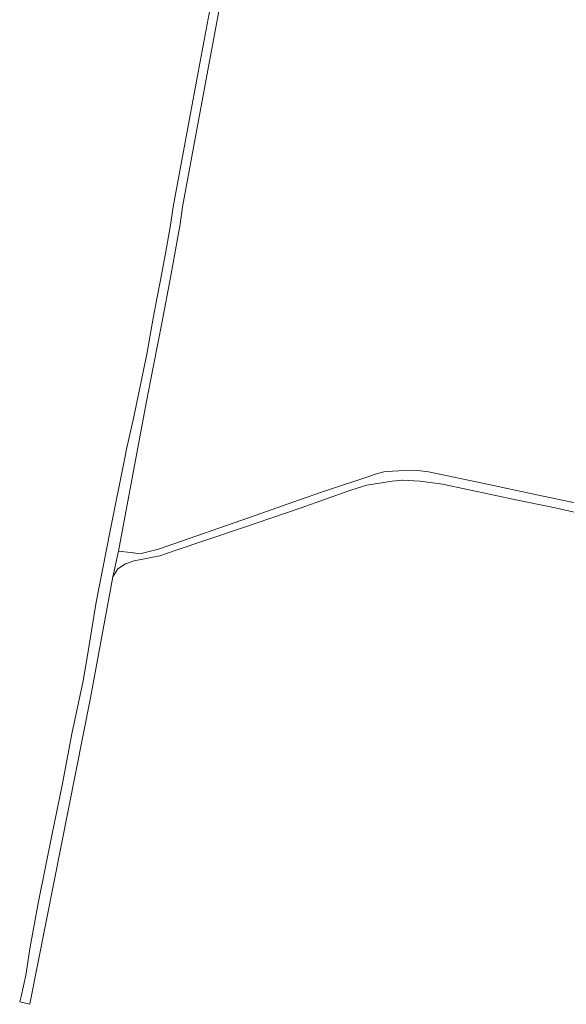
# Model space of a CAD drawing. Extents: x 146402 to 164798, y 455483 to 464134.
# Tile 106 of 256: x 156259 to 156427, y 457755 to 458058. Entities that reach past the tile are written whole.
import ezdxf

# ---------------------------------------------------------------- set-up
doc = ezdxf.new("R2010")
doc.units = 0
doc.header["$LTSCALE"] = 0.2
doc.layers.add('B-XX-VH-VERHARDING_ASFALT-GV', color=252, linetype='CONTINUOUS', lineweight=18)
doc.layers.add('B-XX-VH-VERHARDING_HALFVERHARDING-GV', color=252, linetype='CONTINUOUS', lineweight=18)

msp = doc.modelspace()

# ---------------------------------------------------------------- linework, layer by layer
at = {"layer": 'B-XX-VH-VERHARDING_ASFALT-GV'}
msp.add_lwpolyline([(156327.849, 458113.574), (156314.36, 458041.384), (156306.674, 458000), (156305.808, 457994.32), (156304.282, 457985.668), (156302.63, 457976.908), (156301.589, 457971.702), (156300.53, 457965.742), (156298.573, 457954.666), (156294.544, 457935.427), (156292.247, 457925.449), (156291.826, 457923.348), (156287.114, 457899.851), (156282.956, 457878.422), (156280.052, 457860.838), (156278.869, 457853.776), (156275.607, 457838.54), (156272.631, 457822.731), (156269.297, 457806.778), (156265.21, 457786.451), (156262.665, 457772.506), (156261.366, 457763.809), (156259.902, 457757.223), (156259.45, 457755.593), (156262.572, 457754.854), (156262.675, 457755.469), (156269.937, 457792.153), (156281.204, 457849.063), (156288.127, 457886.301), (156289.848, 457894.175), (156298.331, 457939.687), (156300.625, 457951.18), (156303.297, 457964.731), (156305.78, 457978.257), (156308.76, 457994.693), (156309.517, 458000), (156317.323, 458042.05), (156328.163, 458100.221)], dxfattribs=at)
at = {"layer": 'B-XX-VH-VERHARDING_HALFVERHARDING-GV'}
msp.add_lwpolyline([(156435.045, 457908.019), (156418.462, 457911.51), (156403.644, 457914.655), (156385.079, 457918.51), (156381.879, 457918.928), (156376.057, 457918.806), (156374.097, 457918.764), (156371.442, 457918.546), (156368.769, 457917.801), (156367.44, 457917.275), (156352.864, 457912.518), (156345.204, 457909.84), (156332.16, 457905.192), (156302.13, 457894.741), (156296.334, 457893.367), (156294.466, 457893.681), (156294.218, 457893.632), (156293.498, 457893.721), (156289.848, 457894.175), (156288.127, 457886.301), (156289.631, 457888.671), (156291.959, 457890.265), (156294.682, 457891.155), (156302.488, 457892.71), (156307.237, 457894.315), (156327.623, 457901.214), (156346.012, 457907.427), (156360.966, 457912.766), (156365.101, 457914.084), (156366.134, 457914.446), (156373.985, 457915.689), (156376.933, 457915.986), (156377.114, 457916.005), (156382.616, 457915.664), (156389.432, 457914.739), (156412.462, 457909.87), (156422.15, 457907.825), (156436.513, 457904.709)], dxfattribs=at)

doc.saveas('drawing.dxf')
